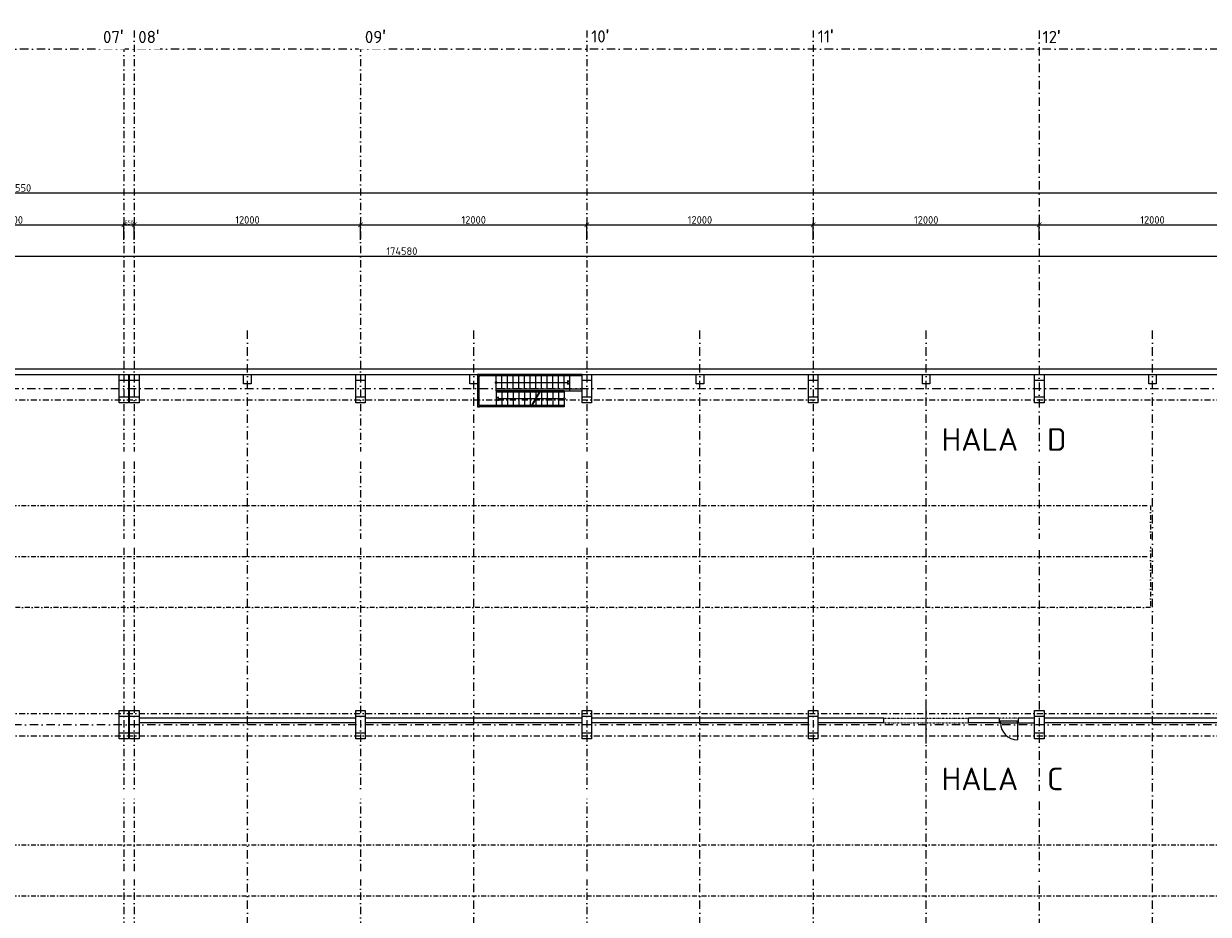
# Model space of a CAD drawing. Header units: millimetres. Extents: x -29085 to 3627694, y -159961 to 2281735.
# Tile 101 of 229: x 286613 to 349441, y 147607 to 194838. Entities that reach past the tile are written whole.
import ezdxf
from ezdxf import colors
from ezdxf.entities.mleader import LeaderData, LeaderLine
from ezdxf.math import Vec2, Vec3

# ---------------------------------------------------------------- set-up
doc = ezdxf.new("R2010")
doc.units = ezdxf.units.MM
for name, pattern in [('DASHDOT', [25.4, 12.7, -6.35, 0, -6.35]), ('DELICI', [7.7, 3, -1.4, 0.25, -1.4, 0.25, -1.4]), ('ČERCHOVANÁ', [25.4, 12.7, -6.35, 0, -6.35])]:
    doc.linetypes.add(name, pattern=pattern)
doc.styles.add('A99_kota', font='isocpeur.ttf', dxfattribs={"height": 2})
doc.styles.add('A99_popis', font='isocpeur.ttf')
doc.styles.add('ad_popis 100', font='isocpeur.ttf', dxfattribs={"height": 200})
doc.dimstyles.new('A99_kota_200 new', dxfattribs={"dimscale": 200, "dimtxt": 2, "dimasz": 1.2, "dimexe": 0.5, "dimexo": 1.5, "dimgap": 0.3, "dimtad": 1, "dimdec": 0, "dimzin": 3, "dimdsep": 46, "dimtxsty": 'A99_kota', "dimblk": 'ARCHTICK', "dimcen": 2.5, "dimazin": 2, "dimtfac": 0.75, "dimtdec": 0, "dimtmove": 2, "dimatfit": 0, "dimfxl": 4, "dimfxlon": 1, "dimtolj": 1, "dimtzin": 0, "dimlwd": 5, "dimlwe": 5, "dimarcsym": 0})

# ---------------------------------------------------------------- blocks, each defined once
blk = doc.blocks.new('_ArchTick')
at = {"color": 0, "linetype": 'ByBlock', "const_width": 0.15}
blk.add_lwpolyline([(-0.5, -0.5), (0.5, 0.5)], dxfattribs=at)
blk = doc.blocks.new('*D2398')
at = {"color": 0, "lineweight": 5}
for p, q in [((279929, 183373), (279929, 184273)), ((279929, 184173), (291929, 184173)), ((291929, 183373), (291929, 184273))]:
    blk.add_line(p, q, dxfattribs=at)
at = {"layer": 'Defpoints', "color": 0}
for p in [(291929, 184173), (279929, 178307), (291929, 178307)]:
    blk.add_point(p, dxfattribs=at)
at = {"color": 0, "lineweight": 5, "xscale": 240, "yscale": 240, "zscale": 240, "rotation": 180}
blk.add_blockref('_ArchTick', (279929, 184173), dxfattribs=at)
at = {"color": 0, "lineweight": 5, "xscale": 240, "yscale": 240, "zscale": 240}
blk.add_blockref('_ArchTick', (291929, 184173), dxfattribs=at)
at = {"color": 0, "insert": (285929, 184433), "char_height": 400, "attachment_point": 5, "style": 'A99_kota'}
blk.add_mtext('\\A1;12000', dxfattribs=at)
blk = doc.blocks.new('*D2397')
at = {"color": 0, "lineweight": 5}
for p, q in [((291929, 183773), (291929, 184223)), ((291929, 184173), (292479, 184173)), ((292479, 183773), (292479, 184223))]:
    blk.add_line(p, q, dxfattribs=at)
at = {"layer": 'Defpoints', "color": 0}
for p in [(292479, 184173), (291929, 178307), (292479, 178307)]:
    blk.add_point(p, dxfattribs=at)
at = {"color": 0, "lineweight": 5, "xscale": 120, "yscale": 120, "zscale": 120, "rotation": 180}
blk.add_blockref('_ArchTick', (291929, 184173), dxfattribs=at)
at = {"color": 0, "lineweight": 5, "xscale": 120, "yscale": 120, "zscale": 120}
blk.add_blockref('_ArchTick', (292479, 184173), dxfattribs=at)
at = {"color": 0, "insert": (292204, 184303), "char_height": 200, "attachment_point": 5, "style": 'A99_kota'}
blk.add_mtext('\\A1;550', dxfattribs=at)
blk = doc.blocks.new('*D2396')
at = {"color": 0, "lineweight": 5}
for p, q in [((292479, 183373), (292479, 184273)), ((292479, 184173), (304479, 184173)), ((304479, 183373), (304479, 184273))]:
    blk.add_line(p, q, dxfattribs=at)
at = {"layer": 'Defpoints', "color": 0}
for p in [(304479, 184173), (292479, 178307), (304479, 178307)]:
    blk.add_point(p, dxfattribs=at)
at = {"color": 0, "lineweight": 5, "xscale": 240, "yscale": 240, "zscale": 240, "rotation": 180}
blk.add_blockref('_ArchTick', (292479, 184173), dxfattribs=at)
at = {"color": 0, "lineweight": 5, "xscale": 240, "yscale": 240, "zscale": 240}
blk.add_blockref('_ArchTick', (304479, 184173), dxfattribs=at)
at = {"color": 0, "insert": (298479, 184433), "char_height": 400, "attachment_point": 5, "style": 'A99_kota'}
blk.add_mtext('\\A1;12000', dxfattribs=at)
blk = doc.blocks.new('*D2395')
at = {"color": 0, "lineweight": 5}
for p, q in [((304479, 183373), (304479, 184273)), ((304479, 184173), (316479, 184173)), ((316479, 183373), (316479, 184273))]:
    blk.add_line(p, q, dxfattribs=at)
at = {"layer": 'Defpoints', "color": 0}
for p in [(316479, 184173), (304479, 178307), (316479, 178307)]:
    blk.add_point(p, dxfattribs=at)
at = {"color": 0, "lineweight": 5, "xscale": 240, "yscale": 240, "zscale": 240, "rotation": 180}
blk.add_blockref('_ArchTick', (304479, 184173), dxfattribs=at)
at = {"color": 0, "lineweight": 5, "xscale": 240, "yscale": 240, "zscale": 240}
blk.add_blockref('_ArchTick', (316479, 184173), dxfattribs=at)
at = {"color": 0, "insert": (310479, 184433), "char_height": 400, "attachment_point": 5, "style": 'A99_kota'}
blk.add_mtext('\\A1;12000', dxfattribs=at)
blk = doc.blocks.new('*D2394')
at = {"color": 0, "lineweight": 5}
for p, q in [((316479, 183373), (316479, 184273)), ((316479, 184173), (328479, 184173)), ((328479, 183373), (328479, 184273))]:
    blk.add_line(p, q, dxfattribs=at)
at = {"layer": 'Defpoints', "color": 0}
for p in [(328479, 184173), (316479, 178307), (328479, 178307)]:
    blk.add_point(p, dxfattribs=at)
at = {"color": 0, "lineweight": 5, "xscale": 240, "yscale": 240, "zscale": 240, "rotation": 180}
blk.add_blockref('_ArchTick', (316479, 184173), dxfattribs=at)
at = {"color": 0, "lineweight": 5, "xscale": 240, "yscale": 240, "zscale": 240}
blk.add_blockref('_ArchTick', (328479, 184173), dxfattribs=at)
at = {"color": 0, "insert": (322479, 184433), "char_height": 400, "attachment_point": 5, "style": 'A99_kota'}
blk.add_mtext('\\A1;12000', dxfattribs=at)
blk = doc.blocks.new('*D2393')
at = {"color": 0, "lineweight": 5}
for p, q in [((328479, 183373), (328479, 184273)), ((328479, 184173), (340479, 184173)), ((340479, 183373), (340479, 184273))]:
    blk.add_line(p, q, dxfattribs=at)
at = {"layer": 'Defpoints', "color": 0}
for p in [(340479, 184173), (328479, 178307), (340479, 178307)]:
    blk.add_point(p, dxfattribs=at)
at = {"color": 0, "lineweight": 5, "xscale": 240, "yscale": 240, "zscale": 240, "rotation": 180}
blk.add_blockref('_ArchTick', (328479, 184173), dxfattribs=at)
at = {"color": 0, "lineweight": 5, "xscale": 240, "yscale": 240, "zscale": 240}
blk.add_blockref('_ArchTick', (340479, 184173), dxfattribs=at)
at = {"color": 0, "insert": (334479, 184433), "char_height": 400, "attachment_point": 5, "style": 'A99_kota'}
blk.add_mtext('\\A1;12000', dxfattribs=at)
blk = doc.blocks.new('*D2392')
at = {"color": 0, "lineweight": 5}
for p, q in [((340479, 183373), (340479, 184273)), ((340479, 184173), (352479, 184173)), ((352479, 183373), (352479, 184273))]:
    blk.add_line(p, q, dxfattribs=at)
at = {"layer": 'Defpoints', "color": 0}
for p in [(352479, 184173), (340479, 178307), (352479, 178307)]:
    blk.add_point(p, dxfattribs=at)
at = {"color": 0, "lineweight": 5, "xscale": 240, "yscale": 240, "zscale": 240, "rotation": 180}
blk.add_blockref('_ArchTick', (340479, 184173), dxfattribs=at)
at = {"color": 0, "lineweight": 5, "xscale": 240, "yscale": 240, "zscale": 240}
blk.add_blockref('_ArchTick', (352479, 184173), dxfattribs=at)
at = {"color": 0, "insert": (346479, 184433), "char_height": 400, "attachment_point": 5, "style": 'A99_kota'}
blk.add_mtext('\\A1;12000', dxfattribs=at)
blk = doc.blocks.new('*D2384')
at = {"color": 0, "lineweight": 5}
for p, q in [((219929, 185069), (219929, 185969)), ((219929, 185869), (352479, 185869)), ((352479, 185069), (352479, 185969))]:
    blk.add_line(p, q, dxfattribs=at)
at = {"layer": 'Defpoints', "color": 0}
for p in [(352479, 185869), (219929, 178307), (352479, 178307)]:
    blk.add_point(p, dxfattribs=at)
at = {"color": 0, "lineweight": 5, "xscale": 240, "yscale": 240, "zscale": 240, "rotation": 180}
blk.add_blockref('_ArchTick', (219929, 185869), dxfattribs=at)
at = {"color": 0, "lineweight": 5, "xscale": 240, "yscale": 240, "zscale": 240}
blk.add_blockref('_ArchTick', (352479, 185869), dxfattribs=at)
at = {"color": 0, "insert": (286204, 186129), "char_height": 400, "attachment_point": 5, "style": 'A99_kota'}
blk.add_mtext('\\A1;132550', dxfattribs=at)
blk = doc.blocks.new('*D2380')
at = {"color": 0, "lineweight": 5}
for p, q in [((219379, 181716), (219379, 182616)), ((219379, 182516), (393959, 182516)), ((393959, 181716), (393959, 182616))]:
    blk.add_line(p, q, dxfattribs=at)
at = {"layer": 'Defpoints', "color": 0}
for p in [(393959, 182516), (219379, 176533), (393959, 175663)]:
    blk.add_point(p, dxfattribs=at)
at = {"color": 0, "lineweight": 5, "xscale": 240, "yscale": 240, "zscale": 240, "rotation": 180}
blk.add_blockref('_ArchTick', (219379, 182516), dxfattribs=at)
at = {"color": 0, "lineweight": 5, "xscale": 240, "yscale": 240, "zscale": 240}
blk.add_blockref('_ArchTick', (393959, 182516), dxfattribs=at)
at = {"color": 0, "insert": (306669, 182776), "char_height": 400, "attachment_point": 5, "style": 'A99_kota'}
blk.add_mtext('\\A1;174580', dxfattribs=at)

msp = doc.modelspace()

# ---------------------------------------------------------------- linework, layer by layer
at = {"color": 251, "linetype": 'DASHDOT', "lineweight": 5, "ltscale": 30}
for p, q in [((291929, 194483.3), (291929, 89198.3)), ((304479, 194483.3), (304479, 89198.3)), ((316479, 194483.3), (316479, 89273.3)), ((328479, 194483.3), (328479, 89198.3))]:
    msp.add_line(p, q, dxfattribs=at)
at = {"color": 251, "linetype": 'DASHDOT', "ltscale": 35}
for p, q in [((340479, 194483.3), (340479, 120001)), ((210329, 175483.3), (352729, 175483.3)), ((364729, 157663.3), (210329, 157663.3))]:
    msp.add_line(p, q, dxfattribs=at)
at = {"color": 251}
for p, q in [((225729, 176533.3), (375579, 176533.3)), ((226129, 176233.3), (352229, 176233.3)), ((334479, 156662.8), (334479, 158559.2)), ((304229, 158013.3), (292729, 158013.3)), ((304229, 157763.3), (292729, 157763.3)), ((316229, 158013.3), (304729, 158013.3)), ((316229, 157763.3), (304729, 157763.3)), ((328229, 158013.3), (316729, 158013.3)), ((328229, 157763.3), (316729, 157763.3)), ((332229, 158013.3), (328729, 158013.3)), ((332229, 157763.3), (328729, 157763.3)), ((332229, 157763.3), (332229, 158013.3)), ((338369, 158013.3), (336729, 158013.3)), ((336729, 157763.3), (336729, 158013.3)), ((338369, 157763.3), (336729, 157763.3)), ((338369, 157763.3), (338369, 158013.3)), ((338369, 157863.3), (339369, 157863.3)), ((338369, 157763.3), (339369, 157763.3)), ((338419, 157763.3), (338419, 157863.3)), ((339319, 157763.3), (339319, 157863.3)), ((339319, 157763.3), (339319, 156863.3)), ((340229, 158013.3), (339369, 158013.3)), ((339369, 157763.3), (339369, 158013.3)), ((339369, 157763.3), (340229, 157763.3)), ((352229, 158013.3), (340729, 158013.3)), ((352229, 157763.3), (340729, 157763.3))]:
    msp.add_line(p, q, dxfattribs=at)
at = {"color": 251, "linetype": 'Continuous', "ltscale": 10}
for p, q in [((316229, 176233.3), (310679, 176233.3)), ((310679, 176053.3), (310679, 174513.3)), ((310754, 176158.3), (310754, 174588.3)), ((316229, 176158.3), (310754, 176158.3)), ((311679, 175853.3), (311679, 176233.3)), ((311979, 175448.3), (311979, 176158.3)), ((312279, 175448.3), (312279, 176158.3)), ((312579, 175448.3), (312579, 176158.3)), ((312879, 175448.3), (312879, 176158.3)), ((313179, 175448.3), (313179, 176158.3)), ((313479, 175448.3), (313479, 176158.3)), ((313779, 175448.3), (313779, 176158.3)), ((314079, 175448.3), (314079, 176158.3)), ((314379, 175448.3), (314379, 176158.3)), ((314679, 175448.3), (314679, 176158.3)), ((314979, 175448.3), (314979, 176158.3)), ((315279, 175448.3), (315279, 176158.3)), ((315579, 175373.3), (315579, 176233.3)), ((311679, 175373.3), (311679, 175753.3)), ((316229, 175448.3), (311679, 175448.3)), ((311679, 175373.3), (311679, 174513.3)), ((313992.6, 175373.3), (311679, 175373.3)), ((313949.3, 175298.3), (311679, 175298.3)), ((311729, 175803.3), (315472.9, 175803.3)), ((311979, 175298.3), (311979, 174588.3)), ((312279, 175298.3), (312279, 174588.3)), ((312579, 175298.3), (312579, 174588.3)), ((312879, 175298.3), (312879, 174588.3)), ((313179, 175298.3), (313179, 174588.3)), ((313479, 175298.3), (313479, 174588.3)), ((313992.6, 175373.3), (313496, 174513.3)), ((314027.2, 175373.3), (313530.7, 174513.3)), ((313779, 175298.3), (313779, 175003.3)), ((315279, 175298.3), (313983.9, 175298.3)), ((315279, 175373.3), (313992.6, 175373.3)), ((314079, 175298.3), (314079, 174588.3)), ((314379, 175298.3), (314379, 174588.3)), ((314679, 175298.3), (314679, 174588.3)), ((314979, 175298.3), (314979, 174588.3)), ((315279, 175373.3), (315279, 174993.3)), ((315279, 175373.3), (316229, 175373.3)), ((315579, 175803.3), (315472.9, 175909.3)), ((315472.9, 175697.2), (315472.9, 175909.3)), ((315579, 175803.3), (315472.9, 175697.2)), ((311679, 174943.3), (311785, 175049.3)), ((311679, 174943.3), (311785, 174837.2)), ((311785, 175049.3), (311785, 174837.2)), ((313744.3, 174943.3), (311785, 174943.3)), ((315229, 174943.3), (313779, 174943.3)), ((313779, 174943.3), (313779, 174588.3)), ((315279, 174893.3), (315279, 174513.3)), ((313496, 174513.3), (310679, 174513.3)), ((313539.3, 174588.3), (310754, 174588.3)), ((315279, 174513.3), (313496, 174513.3)), ((315279, 174588.3), (313574, 174588.3))]:
    msp.add_line(p, q, dxfattribs=at)
at = {"color": 251, "linetype": 'ČERCHOVANÁ', "ltscale": 25}
for p, q in [((219679, 174893.3), (352729, 174893.3)), ((219679, 158253.3), (352729, 158253.3)), ((219679, 157073.3), (364729, 157073.3))]:
    msp.add_line(p, q, dxfattribs=at)
at = {"color": 251, "linetype": 'ČERCHOVANÁ', "lineweight": 9, "ltscale": 20}
for p, q in [((226029, 169288.6), (346379, 169288.6)), ((346379, 169288.6), (346379, 163878.3)), ((226029, 166583.4), (346379, 166583.4)), ((226029, 151288.6), (358379, 151288.6)), ((226029, 148583.4), (358379, 148583.4))]:
    msp.add_line(p, q, dxfattribs=at)
at = {"color": 251, "linetype": 'DELICI', "ltscale": 10}
for p, q in [((332229, 158013.3), (336729, 158013.3)), ((332229, 157763.3), (336729, 157763.3)), ((339369, 158013.3), (338369, 158013.3))]:
    msp.add_line(p, q, dxfattribs=at)
at = {"color": 251, "linetype": 'DASHDOT', "ltscale": 35}
msp.add_lwpolyline([(366879, 193483.3), (218304, 193483.3)], dxfattribs=at)
at = {"color": 251, "linetype": 'Continuous', "ltscale": 2}
for points in [[(292179, 174733.3), (291679, 174733.3), (291679, 176233.3), (292179, 176233.3)], [(292179, 174733.3), (291679, 174733.3), (291679, 176233.3), (292179, 176233.3)], [(292729, 174733.3), (292229, 174733.3), (292229, 176233.3), (292729, 176233.3)], [(292729, 174733.3), (292229, 174733.3), (292229, 176233.3), (292729, 176233.3)], [(304729, 174733.3), (304229, 174733.3), (304229, 176233.3), (304729, 176233.3)], [(304729, 174733.3), (304229, 174733.3), (304229, 176233.3), (304729, 176233.3)], [(316729, 174733.3), (316229, 174733.3), (316229, 176233.3), (316729, 176233.3)], [(316729, 174733.3), (316229, 174733.3), (316229, 176233.3), (316729, 176233.3)], [(328729, 174733.3), (328229, 174733.3), (328229, 176233.3), (328729, 176233.3)], [(328729, 174733.3), (328229, 174733.3), (328229, 176233.3), (328729, 176233.3)], [(340729, 174733.3), (340229, 174733.3), (340229, 176233.3), (340729, 176233.3)], [(340729, 174733.3), (340229, 174733.3), (340229, 176233.3), (340729, 176233.3)], [(292179, 156913.3), (291679, 156913.3), (291679, 158413.3), (292179, 158413.3)], [(292179, 156913.3), (291679, 156913.3), (291679, 158413.3), (292179, 158413.3)], [(292729, 156913.3), (292229, 156913.3), (292229, 158413.3), (292729, 158413.3)], [(292729, 156913.3), (292229, 156913.3), (292229, 158413.3), (292729, 158413.3)], [(304729, 156913.3), (304229, 156913.3), (304229, 158413.3), (304729, 158413.3)], [(304729, 156913.3), (304229, 156913.3), (304229, 158413.3), (304729, 158413.3)], [(316729, 156913.3), (316229, 156913.3), (316229, 158413.3), (316729, 158413.3)], [(316729, 156913.3), (316229, 156913.3), (316229, 158413.3), (316729, 158413.3)], [(328729, 156913.3), (328229, 156913.3), (328229, 158413.3), (328729, 158413.3)], [(328729, 156913.3), (328229, 156913.3), (328229, 158413.3), (328729, 158413.3)], [(340729, 156913.3), (340229, 156913.3), (340229, 158413.3), (340729, 158413.3)], [(340729, 156913.3), (340229, 156913.3), (340229, 158413.3), (340729, 158413.3)]]:
    msp.add_lwpolyline(points, close=True, dxfattribs=at)
at = {"color": 251, "linetype": 'Continuous', "lineweight": 20, "ltscale": 2}
for points in [[(291679, 176233.3), (292179, 176233.3), (292179, 175913.3), (291679, 175913.3)], [(292229, 176233.3), (292729, 176233.3), (292729, 175913.3), (292229, 175913.3)], [(304229, 176233.3), (304729, 176233.3), (304729, 175913.3), (304229, 175913.3)], [(316229, 176233.3), (316729, 176233.3), (316729, 175913.3), (316229, 175913.3)], [(328229, 176233.3), (328729, 176233.3), (328729, 175913.3), (328229, 175913.3)], [(340229, 176233.3), (340729, 176233.3), (340729, 175913.3), (340229, 175913.3)], [(291679, 175053.3), (292179, 175053.3), (292179, 174733.3), (291679, 174733.3)], [(292229, 175053.3), (292729, 175053.3), (292729, 174733.3), (292229, 174733.3)], [(304229, 175053.3), (304729, 175053.3), (304729, 174733.3), (304229, 174733.3)], [(316229, 175053.3), (316729, 175053.3), (316729, 174733.3), (316229, 174733.3)], [(328229, 175053.3), (328729, 175053.3), (328729, 174733.3), (328229, 174733.3)], [(340229, 175053.3), (340729, 175053.3), (340729, 174733.3), (340229, 174733.3)], [(291679, 158413.3), (292179, 158413.3), (292179, 158093.3), (291679, 158093.3)], [(292229, 158413.3), (292729, 158413.3), (292729, 158093.3), (292229, 158093.3)], [(304229, 158413.3), (304729, 158413.3), (304729, 158093.3), (304229, 158093.3)], [(316229, 158413.3), (316729, 158413.3), (316729, 158093.3), (316229, 158093.3)], [(328229, 158413.3), (328729, 158413.3), (328729, 158093.3), (328229, 158093.3)], [(340229, 158413.3), (340729, 158413.3), (340729, 158093.3), (340229, 158093.3)], [(291679, 157233.3), (292179, 157233.3), (292179, 156913.3), (291679, 156913.3)], [(292229, 157233.3), (292729, 157233.3), (292729, 156913.3), (292229, 156913.3)], [(304229, 157233.3), (304729, 157233.3), (304729, 156913.3), (304229, 156913.3)], [(316229, 157233.3), (316729, 157233.3), (316729, 156913.3), (316229, 156913.3)], [(328229, 157233.3), (328729, 157233.3), (328729, 156913.3), (328229, 156913.3)], [(340229, 157233.3), (340729, 157233.3), (340729, 156913.3), (340229, 156913.3)]]:
    msp.add_lwpolyline(points, close=True, dxfattribs=at)
at = {"color": 251, "ltscale": 2}
for points in [[(298679, 175733.3), (298279, 175733.3), (298279, 176233.3), (298679, 176233.3)], [(310679, 175733.3), (310279, 175733.3), (310279, 176233.3), (310679, 176233.3)], [(322679, 175733.3), (322279, 175733.3), (322279, 176233.3), (322679, 176233.3)], [(334679, 175733.3), (334279, 175733.3), (334279, 176233.3), (334679, 176233.3)], [(346679, 175733.3), (346279, 175733.3), (346279, 176233.3), (346679, 176233.3)]]:
    msp.add_lwpolyline(points, close=True, dxfattribs=at)
at = {"color": 251, "linetype": 'Continuous', "ltscale": 10}
for points in [[(310679, 176133.3), (310779, 176133.3), (310779, 176233.3), (310679, 176233.3)], [(310679, 174513.3), (310779, 174513.3), (310779, 174613.3), (310679, 174613.3)]]:
    msp.add_lwpolyline(points, close=True, dxfattribs=at)
at = {"color": 251, "linetype": 'ČERCHOVANÁ', "lineweight": 9, "ltscale": 20}
msp.add_lwpolyline([(346379, 163877.9), (226029, 163877.9)], dxfattribs=at)
at = {"color": 251, "linetype": 'Continuous', "ltscale": 10}
for centre in [(311679, 175803.3), (315279, 174943.3)]:
    msp.add_circle(centre, 50, dxfattribs=at)
at = {"color": 251}
msp.add_arc((339319, 157763.3), 900, 180, 270, dxfattribs=at)

# ---------------------------------------------------------------- texts
at = {"color": 251, "lineweight": 9, "ltscale": 5, "style": 'ad_popis 100'}
for s, p in [('HALA  D', (335299, 172188.3)), ('HALA  C', (335299, 154188.3))]:
    msp.add_text(s, height=1200, dxfattribs=at).set_placement(p)
at = {"color": 251, "lineweight": 0, "char_height": 650, "attachment_point": 1, "style": 'ad_popis 100'}
for s, insert in [("10{\\fArial|b0|i0|c238|p34;\\H1.08333x;'}", (316709, 194541.8)), ("11{\\fArial|b0|i0|c238|p34;\\H1.08333x;'}", (328729, 194541.8)), ("12{\\fArial|b0|i0|c238|p34;\\H1.08333x;'}", (340649, 194511.8))]:
    msp.add_mtext_dynamic_manual_height_columns(s, width=832.5, gutter_width=1000, heights=[0], dxfattribs=dict(at, insert=insert))

# ---------------------------------------------------------------- dimensions: what is measured, and where the dimension line sits
at = {"color": 251}
for base, p1, p2, picture, middle in [((352479, 185868.5), (219929, 178306.9), (352479, 178306.9), '*D2384', (286204, 186128.5)), ((291929, 184172.9), (279929, 178306.9), (291929, 178306.9), '*D2398', (285929, 184432.9)), ((292479, 184172.9), (291929, 178306.9), (292479, 178306.9), '*D2397', (292204, 184302.9)), ((304479, 184172.9), (292479, 178306.9), (304479, 178306.9), '*D2396', (298479, 184432.9)), ((316479, 184172.9), (304479, 178306.9), (316479, 178306.9), '*D2395', (310479, 184432.9)), ((328479, 184172.9), (316479, 178306.9), (328479, 178306.9), '*D2394', (322479, 184432.9)), ((340479, 184172.9), (328479, 178306.9), (340479, 178306.9), '*D2393', (334479, 184432.9)), ((352479, 184172.9), (340479, 178306.9), (352479, 178306.9), '*D2392', (346479, 184432.9)), ((393959, 182515.6), (219379, 176533.3), (393959, 175663.3), '*D2380', (306669, 182775.6))]:
    dim = msp.add_linear_dim(base=base, p1=p1, p2=p2, dimstyle='A99_kota_200 new', override={"dimscale": 1, "dimtix": 1, "dimtofl": 1, "dimtmove": 1, "dimatfit": 1}, dxfattribs=at)
    dim.commit()
    dim.dimension.update_dxf_attribs({"geometry": picture, "text_midpoint": middle})

# ---------------------------------------------------------------- next in the draw order: texts
at = {"color": 251, "lineweight": 0, "char_height": 650, "attachment_point": 1, "style": 'ad_popis 100', "bg_fill": 2}
for s, insert in [("07{\\fArial|b0|i0|c238|p34;\\H1.08333x;'}", (290819, 194513.3)), ("08{\\fArial|b0|i0|c238|p34;\\H1.08333x;'}", (292689, 194513.3)), ("09{\\fArial|b0|i0|c238|p34;\\H1.08333x;'}", (304709, 194513.3))]:
    msp.add_mtext_dynamic_manual_height_columns(s, width=832.5, gutter_width=1000, heights=[0], dxfattribs=dict(at, insert=insert))

# ---------------------------------------------------------------- next in the draw order: linework, layer by layer
at = {"color": 251, "linetype": 'DASHDOT', "lineweight": 5, "ltscale": 30}
msp.add_line((292479, 194483.3), (292479, 89198.3), dxfattribs=at)

# ---------------------------------------------------------------- next in the draw order: leaders
at = {"color": 251, "lineweight": 9}
ml = msp.add_multileader_mtext('Standard', dxfattribs=at)
ml.set_content('\\A1;{\\C256;demontáž pásových střešních světlíků}', color=1, style='A99_popis')
ml.set_leader_properties(color=256, linetype='ByLayer', lineweight=-1)
ml.build(insert=Vec2(0, 0))
ml.multileader.update_dxf_attribs({"dogleg_length": 3.23, "arrow_head_size": 200, "scale": 200})
ctx = ml.context
ctx.base_point, ctx.scale, ctx.char_height, ctx.arrow_head_size, ctx.landing_gap_size, ctx.plane_origin = Vec3(245704, 171888.3), 200, 400, 200, 250, Vec3(251674, 167392.2)
notes = []
notes.append((ctx, [(0, (1, 1, 0), (245059, 171888.3), (1, 0), 645, [(0, [(245059, 169288.6)], 0, [])])]))
ctx.mtext.insert, ctx.mtext.width, ctx.mtext.flow_direction = Vec3(245954, 172148.3), 9848.317, 5
ctx.mtext.has_bg_fill, ctx.mtext.bg_color, ctx.mtext.bg_scale_factor, ctx.mtext.bg_transparency, ctx.mtext.use_window_bg_color = 1, -1073741824, 1, 0, 1
ml = msp.add_multileader_mtext('Standard', dxfattribs=at)
ml.set_content('\\A1;{\\C256;výměna sekčních vrat}', color=1, style='A99_popis')
ml.set_leader_properties(color=256, linetype='ByLayer', lineweight=-1)
ml.build(insert=Vec2(0, 0))
ml.multileader.update_dxf_attribs({"dogleg_length": 1, "arrow_head_size": 200, "scale": 200})
ctx = ml.context
ctx.base_point, ctx.scale, ctx.char_height, ctx.arrow_head_size, ctx.landing_gap_size, ctx.plane_origin = Vec3(223349, 167250.8), 200, 400, 200, 250, Vec3(223664, 158215)
notes.append((ctx, [(0, (1, 1, 0), (222704, 167250.8), (1, 0), 645, [(0, [(219719, 167250.8)], 0, [])])]))
ctx.mtext.insert, ctx.mtext.width, ctx.mtext.defined_height, ctx.mtext.flow_direction = Vec3(223599, 167510.8), 7057.5, 1693.3, 5
ctx.mtext.has_bg_fill, ctx.mtext.bg_color, ctx.mtext.bg_scale_factor, ctx.mtext.bg_transparency, ctx.mtext.use_window_bg_color = 1, -1073741824, 1, 0, 1
ml = msp.add_multileader_mtext('Standard', dxfattribs=at)
ml.set_content('\\A1;{\\C256;demontáž pásových střešních světlíků}', color=1, style='A99_popis')
ml.set_leader_properties(color=256, linetype='ByLayer', lineweight=-1)
ml.build(insert=Vec2(0, 0))
ml.multileader.update_dxf_attribs({"dogleg_length": 3.23, "arrow_head_size": 200, "scale": 200})
ctx = ml.context
ctx.base_point, ctx.scale, ctx.char_height, ctx.arrow_head_size, ctx.landing_gap_size, ctx.plane_origin = Vec3(245704, 153888.3), 200, 400, 200, 250, Vec3(251674, 149392.2)
notes.append((ctx, [(0, (1, 1, 0), (245059, 153888.3), (1, 0), 645, [(0, [(245059, 151288.6)], 0, [])])]))
ctx.mtext.insert, ctx.mtext.width, ctx.mtext.flow_direction = Vec3(245954, 154148.3), 9848.317, 5
ctx.mtext.has_bg_fill, ctx.mtext.bg_color, ctx.mtext.bg_scale_factor, ctx.mtext.bg_transparency, ctx.mtext.use_window_bg_color = 1, -1073741824, 1, 0, 1
ml = msp.add_multileader_mtext('Standard', dxfattribs=at)
ml.set_content('\\A1;{\\C256;výměna sekčních vrat}', color=1, style='A99_popis')
ml.set_leader_properties(color=256, linetype='ByLayer', lineweight=-1)
ml.build(insert=Vec2(0, 0))
ml.multileader.update_dxf_attribs({"dogleg_length": 1, "arrow_head_size": 200, "scale": 200})
ctx = ml.context
ctx.base_point, ctx.scale, ctx.char_height, ctx.arrow_head_size, ctx.landing_gap_size, ctx.plane_origin = Vec3(224019, 149658.3), 200, 400, 200, 250, Vec3(223664, 140622.5)
notes.append((ctx, [(0, (1, 1, 0), (223374, 149658.4), (1, 0), 645, [(0, [(219719, 149658.3)], 0, [])])]))
ctx.mtext.insert, ctx.mtext.width, ctx.mtext.defined_height, ctx.mtext.flow_direction = Vec3(224269, 149858.4), 3570.166, 1693.3, 5
ctx.mtext.has_bg_fill, ctx.mtext.bg_color, ctx.mtext.bg_scale_factor, ctx.mtext.bg_transparency, ctx.mtext.use_window_bg_color = 1, -1073741824, 1, 0, 1
for ctx, leaders in notes:
    for number, flags, end, landing, length, lines in leaders:
        leader = LeaderData()
        leader.index, (leader.has_last_leader_line, leader.has_dogleg_vector, leader.attachment_direction) = number, flags
        leader.last_leader_point, leader.dogleg_vector, leader.dogleg_length = Vec3(end), Vec3(landing), length
        for number, points, colour, breaks in lines:
            line = LeaderLine()
            line.index, line.vertices, line.color, line.breaks = number, Vec3.list(points), colors.encode_raw_color(colour), breaks
            leader.lines.append(line)
        ctx.leaders.append(leader)

# ---------------------------------------------------------------- next in the draw order: linework, layer by layer
at = {"color": 251, "linetype": 'DASHDOT', "ltscale": 35}
for points in [[(298479, 116773.3), (298479, 178660.8)], [(310479, 116773.3), (310479, 178660.8)], [(322479, 116773.3), (322479, 178660.8)], [(334479, 116773.3), (334479, 178660.8)], [(346479, 116773.3), (346479, 178660.8)]]:
    msp.add_lwpolyline(points, dxfattribs=at)

doc.saveas('drawing.dxf')
